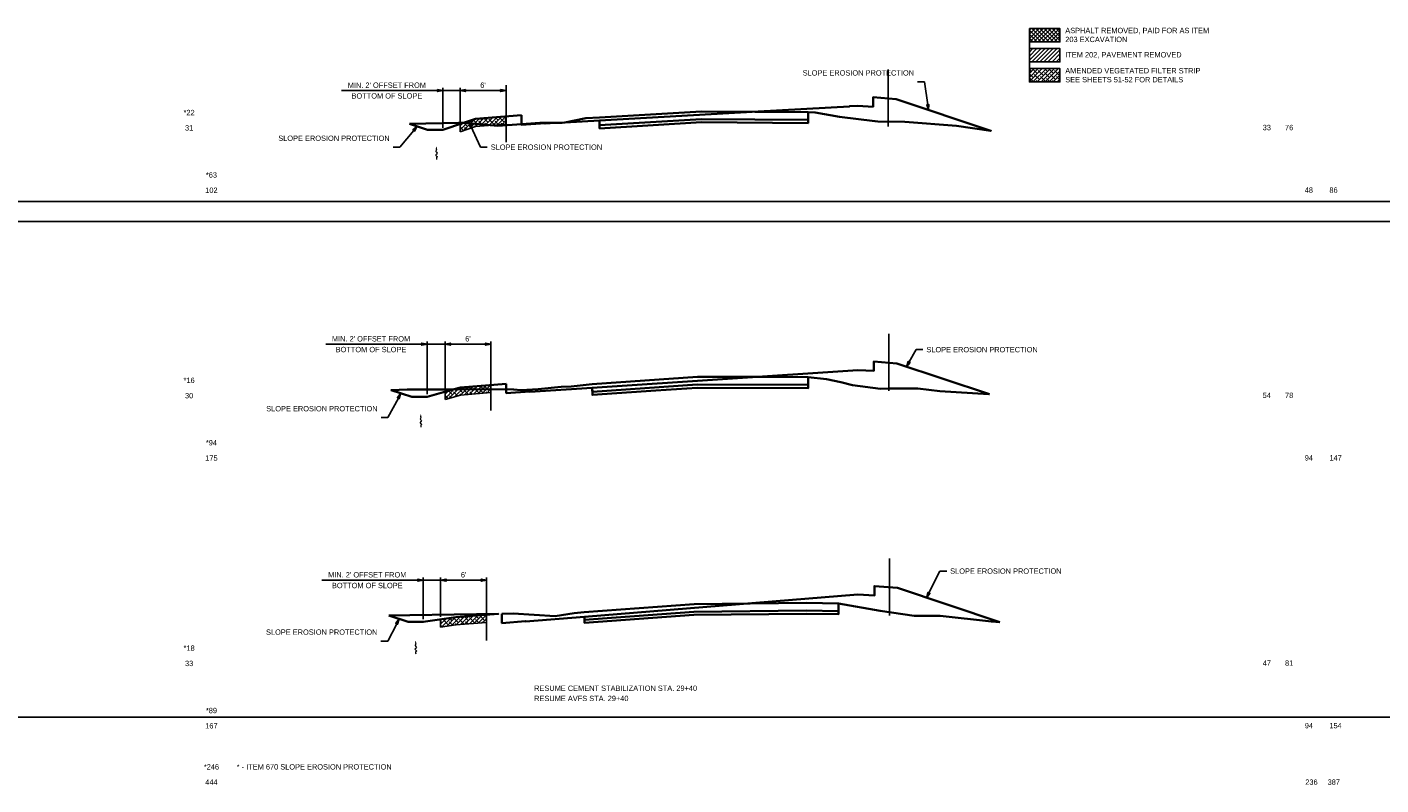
# Model space of a CAD drawing. Header units: feet. Extents: x 2296963 to 2300087, y 574586 to 575596.
# Tile 7 of 9: x 2298907 to 2299084, y 574600 to 574699. Entities that reach past the tile are written whole.
import ezdxf
from ezdxf import colors
from ezdxf.entities.mleader import LeaderData, LeaderLine
from ezdxf.enums import TextEntityAlignment as Align
from ezdxf.math import Vec2, Vec3

# ---------------------------------------------------------------- set-up
doc = ezdxf.new("R2010")
doc.units = ezdxf.units.FT
doc.header["$LTSCALE"] = 5
doc.header["$MEASUREMENT"] = 0
for name, color, linetype in [('DR_P_Flow_Arrow', 151, 'Continuous'), ('DR_P_Text', 7, 'Continuous'), ('SH_Text', 7, 'Continuous'), ('XS_P_Annotation', 7, 'Continuous'), ('XS_P_Finished_Grade_Seeded', 3, 'Continuous'), ('XS_P_Undercut', 230, 'Continuous'), ('XS_P_Undercut2', 230, 'Continuous')]:
    doc.layers.add(name, color=color, linetype=linetype)
doc.layers.add('SC_Scratch1', color=7, linetype='Continuous', plot=False)
doc.layers.add('VL_Cut_Volume', color=3, linetype='Continuous', lineweight=35, true_color=0x00ff00, plot=False)
doc.layers.add('VL_Fill_Volume', color=5, linetype='Continuous', lineweight=35, true_color=0x0000ff, plot=False)
doc.styles.add('Slanted-Normal', font='font31.shx', dxfattribs={"height": 0.14})
doc.dimstyles.new('Dec-0  Slanted', dxfattribs={"dimtxt": 0.14, "dimasz": 0.14, "dimexe": 0.07, "dimexo": 0.07, "dimgap": 0.07, "dimtad": 1, "dimdec": 0, "dimzin": 3, "dimdsep": 46, "dimtxsty": 'Slanted-Normal', "dimblk": 'Dim1', "dimcen": 0, "dimclrd": 95, "dimclre": 95, "dimclrt": 7, "dimaunit": 1, "dimadec": 5, "dimazin": 3, "dimtfac": 1, "dimtdec": 0, "dimtmove": 1, "dimatfit": 0, "dimldrblk": 'Dim1', "dimfxl": 1, "dimtolj": 1, "dimtzin": 0, "dimlwd": -1, "dimlwe": -1, "dimarcsym": 0})

# ---------------------------------------------------------------- blocks, each defined once
blk = doc.blocks.new('DFL-P')
at = {"layer": 'DR_P_Flow_Arrow', "color": 151, "linetype": 'Continuous', "lineweight": 13}
blk.add_open_spline([(-0.08, 0), (-0.081, 0), (-0.082, 0), (-0.083, 0), (-0.094, 0), (-0.105, 0.005), (-0.116, 0.008), (-0.123, 0.01), (-0.131, 0.013), (-0.137, 0.015), (-0.152, 0.02), (-0.165, -0.02), (-0.179, -0.022), (-0.195, -0.023), (-0.212, 0.018), (-0.228, 0.019), (-0.245, 0.021), (-0.266, -0.028), (-0.284, -0.022), (-0.29, -0.02), (-0.287, 0.001), (-0.295, 0.001), (-0.313, 0), (-0.332, 0), (-0.35, 0)], degree=3, knots=[0, 0, 0, 0, 0.009646, 0.009646, 0.009646, 0.112481, 0.112481, 0.112481, 0.179673, 0.179673, 0.179673, 0.350625, 0.350625, 0.350625, 0.544565, 0.544565, 0.544565, 0.756426, 0.756426, 0.756426, 0.832712, 0.832712, 0.832712, 1, 1, 1, 1], dxfattribs=at)
at = {"layer": 'DR_P_Flow_Arrow', "color": 151, "linetype": 'Continuous', "lineweight": 0, "extrusion": (0, 0, -1)}
blk.add_solid([(0.08, 0.021), (0, 0), (0.08, -0.021)], dxfattribs=at)
blk = doc.blocks.new('Dim1')
h = blk.add_hatch(color=4)
h.dxf.hatch_style = 1
h.paths.add_polyline_path([(0, 0), (-1, -0.2), (-1, 0.2)])
at = {"color": 4}
blk.add_lwpolyline([(0, 0), (-1, -0.2), (-1, 0.2), (0, 0)], dxfattribs=at)
blk = doc.blocks.new('*D962')
at = {"layer": 'Defpoints', "color": 0, "transparency": 16777216}
for p in [(2298960.73, 574626.62), (2298960.73, 574621.49), (2298966.73, 574621.89)]:
    blk.add_point(p, dxfattribs=at)
at = {"layer": 'SH_Text', "color": 95, "linetype": 'Continuous', "transparency": 16777216}
for p, q in [((2298960.73, 574621.84), (2298960.73, 574626.97)), ((2298966.03, 574626.62), (2298961.43, 574626.62)), ((2298966.73, 574622.24), (2298966.73, 574626.97))]:
    blk.add_line(p, q, dxfattribs=at)
at = {"layer": 'SH_Text', "color": 95, "transparency": 16777216, "xscale": 0.7000000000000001, "yscale": 0.7000000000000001, "zscale": 0.7000000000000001, "rotation": 180}
blk.add_blockref('Dim1', (2298960.73, 574626.62), dxfattribs=at)
at = {"layer": 'SH_Text', "color": 95, "transparency": 16777216, "xscale": 0.7000000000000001, "yscale": 0.7000000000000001, "zscale": 0.7000000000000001}
blk.add_blockref('Dim1', (2298966.73, 574626.62), dxfattribs=at)
at = {"layer": 'SH_Text', "color": 7, "transparency": 16777216, "insert": (2298963.73, 574627.32), "char_height": 0.7, "attachment_point": 5, "style": 'Slanted-Normal'}
blk.add_mtext("\\A1;6'", dxfattribs=at)
blk = doc.blocks.new('*D963')
at = {"layer": 'Defpoints', "color": 0, "transparency": 16777216}
for p in [(2298961.3, 574657.46), (2298961.3, 574651.24), (2298967.3, 574652.14)]:
    blk.add_point(p, dxfattribs=at)
at = {"layer": 'SH_Text', "color": 95, "linetype": 'Continuous', "transparency": 16777216}
for p, q in [((2298961.3, 574651.59), (2298961.3, 574657.81)), ((2298966.6, 574657.46), (2298962, 574657.46)), ((2298967.3, 574652.49), (2298967.3, 574657.81))]:
    blk.add_line(p, q, dxfattribs=at)
at = {"layer": 'SH_Text', "color": 95, "transparency": 16777216, "xscale": 0.7000000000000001, "yscale": 0.7000000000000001, "zscale": 0.7000000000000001, "rotation": 180}
blk.add_blockref('Dim1', (2298961.3, 574657.46), dxfattribs=at)
at = {"layer": 'SH_Text', "color": 95, "transparency": 16777216, "xscale": 0.7000000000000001, "yscale": 0.7000000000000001, "zscale": 0.7000000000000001}
blk.add_blockref('Dim1', (2298967.3, 574657.46), dxfattribs=at)
at = {"layer": 'SH_Text', "color": 7, "transparency": 16777216, "insert": (2298964.3, 574658.16), "char_height": 0.7, "attachment_point": 5, "style": 'Slanted-Normal'}
blk.add_mtext("\\A1;6'", dxfattribs=at)
blk = doc.blocks.new('*D964')
at = {"layer": 'Defpoints', "color": 0, "transparency": 16777216}
for p in [(2298963.27, 574690.61), (2298963.27, 574685.4), (2298969.27, 574685.88)]:
    blk.add_point(p, dxfattribs=at)
at = {"layer": 'SH_Text', "color": 95, "linetype": 'Continuous', "transparency": 16777216}
for p, q in [((2298963.27, 574685.75), (2298963.27, 574690.96)), ((2298968.57, 574690.61), (2298963.97, 574690.61)), ((2298969.27, 574686.23), (2298969.27, 574690.96))]:
    blk.add_line(p, q, dxfattribs=at)
at = {"layer": 'SH_Text', "color": 95, "transparency": 16777216, "xscale": 0.7000000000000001, "yscale": 0.7000000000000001, "zscale": 0.7000000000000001, "rotation": 180}
blk.add_blockref('Dim1', (2298963.27, 574690.61), dxfattribs=at)
at = {"layer": 'SH_Text', "color": 95, "transparency": 16777216, "xscale": 0.7000000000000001, "yscale": 0.7000000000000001, "zscale": 0.7000000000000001}
blk.add_blockref('Dim1', (2298969.27, 574690.61), dxfattribs=at)
at = {"layer": 'SH_Text', "color": 7, "transparency": 16777216, "insert": (2298966.27, 574691.31), "char_height": 0.7, "attachment_point": 5, "style": 'Slanted-Normal'}
blk.add_mtext("\\A1;6'", dxfattribs=at)
blk = doc.blocks.new('*D981')
at = {"layer": 'Defpoints', "color": 0, "transparency": 16777216}
for p in [(2298958.46, 574626.62), (2298958.46, 574621.16), (2298960.73, 574621.49)]:
    blk.add_point(p, dxfattribs=at)
at = {"layer": 'SH_Text', "color": 95, "linetype": 'Continuous', "transparency": 16777216}
for p, q in [((2298957.76, 574626.62), (2298945.22, 574626.62)), ((2298958.46, 574621.51), (2298958.46, 574626.97)), ((2298960.73, 574626.62), (2298958.46, 574626.62)), ((2298960.73, 574621.84), (2298960.73, 574626.97)), ((2298961.43, 574626.62), (2298962.13, 574626.62))]:
    blk.add_line(p, q, dxfattribs=at)
at = {"layer": 'SH_Text', "color": 95, "transparency": 16777216, "xscale": 0.7000000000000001, "yscale": 0.7000000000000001, "zscale": 0.7000000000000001}
blk.add_blockref('Dim1', (2298958.46, 574626.62), dxfattribs=at)
at = {"layer": 'SH_Text', "color": 95, "transparency": 16777216, "xscale": 0.7000000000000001, "yscale": 0.7000000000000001, "zscale": 0.7000000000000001, "rotation": 180}
blk.add_blockref('Dim1', (2298960.73, 574626.62), dxfattribs=at)
at = {"layer": 'SH_Text', "color": 7, "transparency": 16777216, "char_height": 0.7, "width": 11.3973, "attachment_point": 5, "style": 'Slanted-Normal'}
for s, insert in [("\\A1;MIN. 2' OFFSET FROM", (2298951.14, 574627.32)), ('\\A1;BOTTOM OF SLOPE', (2298951.14, 574625.92))]:
    blk.add_mtext(s, dxfattribs=dict(at, insert=insert))
blk = doc.blocks.new('*D982')
at = {"layer": 'Defpoints', "color": 0, "transparency": 16777216}
for p in [(2298958.95, 574657.46), (2298961.3, 574651.24), (2298958.95, 574650.57)]:
    blk.add_point(p, dxfattribs=at)
at = {"layer": 'SH_Text', "color": 95, "linetype": 'Continuous', "transparency": 16777216}
for p, q in [((2298958.25, 574657.46), (2298945.71, 574657.46)), ((2298958.95, 574650.92), (2298958.95, 574657.81)), ((2298961.3, 574657.46), (2298958.95, 574657.46)), ((2298961.3, 574651.59), (2298961.3, 574657.81)), ((2298962, 574657.46), (2298962.7, 574657.46))]:
    blk.add_line(p, q, dxfattribs=at)
at = {"layer": 'SH_Text', "color": 95, "transparency": 16777216, "xscale": 0.7000000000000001, "yscale": 0.7000000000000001, "zscale": 0.7000000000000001}
blk.add_blockref('Dim1', (2298958.95, 574657.46), dxfattribs=at)
at = {"layer": 'SH_Text', "color": 95, "transparency": 16777216, "xscale": 0.7000000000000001, "yscale": 0.7000000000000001, "zscale": 0.7000000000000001, "rotation": 180}
blk.add_blockref('Dim1', (2298961.3, 574657.46), dxfattribs=at)
at = {"layer": 'SH_Text', "color": 7, "transparency": 16777216, "char_height": 0.7, "width": 11.3973, "attachment_point": 5, "style": 'Slanted-Normal'}
for s, insert in [("\\A1;MIN. 2' OFFSET FROM", (2298951.63, 574658.16)), ('\\A1;BOTTOM OF SLOPE', (2298951.63, 574656.76))]:
    blk.add_mtext(s, dxfattribs=dict(at, insert=insert))
blk = doc.blocks.new('*D983')
at = {"layer": 'Defpoints', "color": 0, "transparency": 16777216}
for p in [(2298961.02, 574690.61), (2298961.02, 574685.39), (2298963.26, 574685.48)]:
    blk.add_point(p, dxfattribs=at)
at = {"layer": 'SH_Text', "color": 95, "linetype": 'Continuous', "transparency": 16777216}
for p, q in [((2298960.32, 574690.61), (2298947.78, 574690.61)), ((2298961.02, 574685.74), (2298961.02, 574690.96)), ((2298963.26, 574690.61), (2298961.02, 574690.61)), ((2298963.26, 574685.83), (2298963.26, 574690.96)), ((2298963.96, 574690.61), (2298964.66, 574690.61))]:
    blk.add_line(p, q, dxfattribs=at)
at = {"layer": 'SH_Text', "color": 95, "transparency": 16777216, "xscale": 0.7000000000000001, "yscale": 0.7000000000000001, "zscale": 0.7000000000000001}
blk.add_blockref('Dim1', (2298961.02, 574690.61), dxfattribs=at)
at = {"layer": 'SH_Text', "color": 95, "transparency": 16777216, "xscale": 0.7000000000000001, "yscale": 0.7000000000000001, "zscale": 0.7000000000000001, "rotation": 180}
blk.add_blockref('Dim1', (2298963.26, 574690.61), dxfattribs=at)
at = {"layer": 'SH_Text', "color": 7, "transparency": 16777216, "char_height": 0.7, "width": 11.3973, "attachment_point": 5, "style": 'Slanted-Normal'}
for s, insert in [("\\A1;MIN. 2' OFFSET FROM", (2298953.7, 574691.31)), ('\\A1;BOTTOM OF SLOPE', (2298953.7, 574689.91))]:
    blk.add_mtext(s, dxfattribs=dict(at, insert=insert))

msp = doc.modelspace()

# ---------------------------------------------------------------- hatches: boundary and pattern name
at = {"layer": 'XS_P_Finished_Grade_Seeded'}
h = msp.add_hatch(dxfattribs=at)
h.set_pattern_fill('ANSI38', color=256, scale=3)
h.set_pattern_definition([(45, (524.99897, 25.5655), (-0.265165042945, 0.265165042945), []), (135, (524.99897, 25.5655), (-0.795495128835, 0.265165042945), [0.9375, -0.5625])])
h.paths.add_polyline_path([(2299041.664, 574693.49), (2299037.664, 574693.49), (2299037.664, 574691.74), (2299041.664, 574691.74)])
h = msp.add_hatch(dxfattribs=at)
h.set_pattern_fill('ANSI38', color=256, scale=3)
h.set_pattern_definition([(45, (869.77812, -8.6539), (-0.265165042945, 0.265165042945), []), (135, (869.77812, -8.6539), (-0.795495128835, 0.265165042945), [0.9375, -0.5625])])
h.paths.add_polyline_path([(2298963.266, 574685.233), (2298965.268, 574685.904), (2298969.267, 574686.224), (2298969.267, 574687.224), (2298965.268, 574686.904), (2298963.266, 574686.233)])
h = msp.add_hatch(dxfattribs=at)
h.set_pattern_fill('ANSI38', color=256, scale=3)
h.set_pattern_definition([(45, (867.815, -43.7403), (-0.265165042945, 0.265165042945), []), (135, (867.815, -43.7403), (-0.795495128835, 0.265165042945), [0.9375, -0.5625])])
h.paths.add_polyline_path([(2298961.3, 574650.245), (2298963.305, 574650.818), (2298967.304, 574651.138), (2298967.304, 574652.138), (2298963.305, 574651.818), (2298961.3, 574651.245)])
h = msp.add_hatch(dxfattribs=at)
h.set_pattern_fill('ANSI38', color=256, scale=3)
h.set_pattern_definition([(45, (867.2427, -73.78657), (-0.265165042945, 0.265165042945), []), (135, (867.2427, -73.78657), (-0.795495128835, 0.265165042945), [0.9375, -0.5625])])
h.paths.add_polyline_path([(2298960.727, 574620.485), (2298962.733, 574620.772), (2298966.732, 574621.092), (2298966.732, 574622.092), (2298962.733, 574621.772), (2298960.727, 574621.485)])
at = {"layer": 'XS_P_Undercut'}
h = msp.add_hatch(dxfattribs=at)
h.set_pattern_fill('ANSI37', color=256, scale=3)
h.set_pattern_definition([(45, (1045.01764, -6.69204), (-0.265165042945, 0.265165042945), []), (135, (1045.01764, -6.69204), (-0.265165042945, -0.265165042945), [])])
h.paths.add_polyline_path([(2299041.664, 574698.709), (2299037.664, 574698.709), (2299037.664, 574696.959), (2299041.664, 574696.959)])
at = {"layer": 'XS_P_Undercut2'}
h = msp.add_hatch(dxfattribs=at)
h.set_pattern_fill('ANSI31', color=256, scale=3)
h.set_pattern_definition([(45, (1049.99793, -0.32678), (-0.265165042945, 0.265165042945), [])])
h.paths.add_polyline_path([(2299041.664, 574696.1), (2299037.664, 574696.1), (2299037.664, 574694.35), (2299041.664, 574694.35)])

# ---------------------------------------------------------------- linework, layer by layer
at = {"layer": 'SC_Scratch1', "flags": 128}
for points in [[(2299037.664, 574696.1), (2299037.664, 574696.959)], [(2299037.664, 574693.49), (2299037.664, 574694.35)], [(2299019.221, 574685.899), (2299019.221, 574693.352)], [(2298969.284, 574683.873), (2298969.284, 574691.326)], [(2299911.811, 574676.1), (2297852.707, 574676.1)], [(2299911.811, 574673.49), (2297852.707, 574673.49)], [(2299019.31, 574651.357), (2299019.31, 574658.811)], [(2298967.307, 574648.785), (2298967.307, 574656.238)], [(2299019.397, 574622.003), (2299019.397, 574629.456)], [(2298966.733, 574618.739), (2298966.733, 574626.192)], [(2300086.81, 574608.709), (2298027.706, 574608.709)]]:
    msp.add_lwpolyline(points, dxfattribs=at)
at = {"layer": 'SH_Text', "flags": 128}
for points in [[(2299037.664, 574698.709), (2299041.664, 574698.709), (2299041.664, 574696.959), (2299037.664, 574696.959)], [(2299037.664, 574696.1), (2299041.664, 574696.1), (2299041.664, 574694.35), (2299037.664, 574694.35)], [(2299037.664, 574693.49), (2299041.664, 574693.49), (2299041.664, 574691.74), (2299037.664, 574691.74)]]:
    msp.add_lwpolyline(points, close=True, dxfattribs=at)
at = {"layer": 'VL_Cut_Volume', "flags": 128}
for points in [[(2298975.696, 574686.378), (2298976.571, 574686.376), (2298976.964, 574686.449)], [(2298981.494, 574687.08), (2298979.712, 574686.983), (2298976.964, 574686.449), (2298981.497, 574686.702), (2298981.504, 574686.08), (2298994.82, 574686.882), (2299008.755, 574686.78), (2299008.765, 574687.78), (2298994.827, 574687.883)], [(2298956.664, 574686.274), (2298959.026, 574685.486), (2298961.026, 574685.486), (2298963.696, 574686.376), (2298963.053, 574686.384)], [(2298971.285, 574686.216), (2298973.69, 574686.383), (2298975.696, 574686.378), (2298974.385, 574686.305), (2298974.385, 574686.338), (2298971.285, 574686.152)], [(2298969.307, 574651.565), (2298969.307, 574651.064), (2298972.395, 574651.267), (2298972.395, 574651.231), (2298980.549, 574651.767), (2298980.554, 574651.258), (2298994.27, 574652.191), (2299008.761, 574652.151), (2299008.771, 574653.151), (2299002.115, 574653.187), (2298994.275, 574653.191), (2298980.544, 574652.258), (2298977.785, 574651.953), (2298976.489, 574651.889), (2298973.479, 574651.601), (2298971.271, 574651.441), (2298970.257, 574651.553)], [(2298962.312, 574651.534), (2298958.952, 574650.574), (2298956.952, 574650.574), (2298954.266, 574651.469), (2298956.367, 574651.544)], [(2298968.733, 574622.223), (2298968.734, 574621.018), (2298971.817, 574621.264), (2298971.817, 574621.228), (2298979.528, 574621.844), (2298979.532, 574621.441), (2298983.646, 574621.759), (2298993.827, 574622.501), (2299008.508, 574622.647), (2299012.718, 574622.583), (2299012.729, 574623.583), (2299008.551, 574623.647), (2298993.873, 574623.504), (2298979.484, 574622.438), (2298978.166, 574622.307), (2298975.683, 574621.924), (2298970.219, 574622.247)], [(2298953.953, 574621.999), (2298956.464, 574621.162), (2298958.464, 574621.162), (2298962.734, 574621.772), (2298968.281, 574622.216), (2298956.694, 574622.031)]]:
    msp.add_lwpolyline(points, close=True, dxfattribs=at)
at = {"layer": 'VL_Fill_Volume', "flags": 128}
for points in [[(2299008.765, 574687.78), (2299009.656, 574687.734), (2299012.834, 574687.188), (2299017.48, 574686.624), (2299017.854, 574686.572), (2299021.408, 574686.505), (2299028.125, 574685.995), (2299032.63, 574685.365), (2299020.234, 574689.498), (2299017.234, 574689.738), (2299017.234, 574688.504), (2299015.234, 574688.624), (2299014.15, 574688.563), (2299014.15, 574688.526), (2299002.234, 574687.859), (2298981.497, 574686.702), (2298981.504, 574685.663), (2298994.82, 574686.465), (2299008.755, 574686.364)], [(2298971.284, 574687.386), (2298971.284, 574686.216), (2298968.207, 574686.001), (2298963.696, 574686.376), (2298965.268, 574686.904)], [(2299032.456, 574650.912), (2299020.323, 574654.956), (2299017.324, 574655.196), (2299017.323, 574653.962), (2299015.234, 574654.087), (2298980.549, 574651.765), (2298980.554, 574650.841), (2298988.867, 574651.406), (2298994.27, 574651.774), (2299008.761, 574651.734), (2299008.771, 574653.151), (2299011.149, 574652.889), (2299013.016, 574652.505), (2299014.556, 574652.12), (2299018.213, 574651.615), (2299019.311, 574651.68), (2299023.082, 574651.663), (2299025.974, 574651.329), (2299032.346, 574650.92)], [(2298969.307, 574652.298), (2298969.307, 574651.565), (2298962.312, 574651.534), (2298963.307, 574651.818)], [(2299033.796, 574621.139), (2299020.41, 574625.601), (2299017.41, 574625.841), (2299017.41, 574624.607), (2299015.234, 574624.738), (2298979.528, 574621.844), (2298979.532, 574621.025), (2298993.827, 574622.084), (2299008.508, 574622.23), (2299012.718, 574622.166), (2299012.718, 574623.583), (2299018.145, 574622.602), (2299022.623, 574621.973), (2299026.022, 574621.941), (2299032.709, 574621.206)]]:
    msp.add_lwpolyline(points, close=True, dxfattribs=at)
at = {"layer": 'XS_P_Finished_Grade_Seeded', "flags": 128}
for points in [[(2298963.266, 574685.233), (2298965.268, 574685.904), (2298969.267, 574686.224), (2298969.267, 574687.224), (2298965.268, 574686.904), (2298963.266, 574686.233)], [(2298961.3, 574650.245), (2298963.305, 574650.818), (2298967.304, 574651.138), (2298967.304, 574652.138), (2298963.305, 574651.818), (2298961.3, 574651.245)], [(2298960.727, 574620.485), (2298962.733, 574620.772), (2298966.732, 574621.092), (2298966.732, 574622.092), (2298962.733, 574621.772), (2298960.727, 574621.485)]]:
    msp.add_lwpolyline(points, close=True, dxfattribs=at)

# ---------------------------------------------------------------- block references
at = {"layer": 'DR_P_Text', "xscale": 5, "yscale": 5, "zscale": 5, "rotation": 90}
for p in [(2298960.175, 574683.336), (2298958.132, 574648.368), (2298957.464, 574618.75)]:
    msp.add_blockref('DFL-P', p, dxfattribs=at)

# ---------------------------------------------------------------- texts
at = {"layer": 'SH_Text', "style": 'Slanted-Normal'}
for s, p in [('48', (2299073.646, 574677.259)), ('86', (2299076.872, 574677.259)), ('94', (2299073.652, 574642.259)), ('147', (2299076.881, 574642.259)), ('94', (2299073.655, 574607.259)), ('154', (2299076.867, 574607.259))]:
    msp.add_text(s, height=0.7, dxfattribs=at).set_placement(p)
at = {"layer": 'SH_Text', "char_height": 0.7, "attachment_point": 4, "style": 'Slanted-Normal'}
for s, insert, width in [('ASPHALT REMOVED, PAID FOR AS ITEM 203 EXCAVATION', (2299042.354, 574697.873), 18.5), ('ITEM 202, PAVEMENT REMOVED', (2299042.354, 574695.225), 18.26421), ('AMENDED VEGETATED FILTER STRIP\\PSEE SHEETS 51-52 FOR DETAILS', (2299042.354, 574692.615), 18.26421)]:
    msp.add_mtext(s, dxfattribs=dict(at, insert=insert, width=width))
at = {"layer": 'SH_Text', "linetype": 'ByBlock', "char_height": 0.7, "attachment_point": 5, "style": 'Slanted-Normal'}
for s, insert in [('33', (2299068.692, 574685.776)), ('76', (2299071.608, 574685.776)), ('54', (2299068.692, 574650.776)), ('78', (2299071.608, 574650.776)), ('47', (2299068.692, 574615.776)), ('81', (2299071.608, 574615.776))]:
    msp.add_mtext(s, dxfattribs=dict(at, insert=insert))
at = {"layer": 'XS_P_Annotation', "style": 'Slanted-Normal'}
for s, p in [('*22', (2298927.859, 574687.739)), ('31', (2298927.859, 574685.739)), ('*63', (2298930.775, 574679.586)), ('102', (2298930.775, 574677.586)), ('*16', (2298927.859, 574652.739)), ('30', (2298927.859, 574650.739)), ('*94', (2298930.775, 574644.586)), ('175', (2298930.775, 574642.586)), ('*18', (2298927.859, 574617.739)), ('33', (2298927.859, 574615.739)), ('*89', (2298930.775, 574609.586)), ('167', (2298930.775, 574607.586)), ('*246', (2298930.775, 574602.223)), ('444', (2298930.775, 574600.223)), ('236', (2299074.526, 574600.223)), ('387', (2299077.443, 574600.223))]:
    msp.add_text(s, height=0.7, dxfattribs=at).set_placement(p, align=Align.MIDDLE_CENTER)
msp.add_text('* - ITEM 670 SLOPE EROSION PROTECTION', height=0.7, dxfattribs=at).set_placement((2298934.078, 574602.223), align=Align.MIDDLE_LEFT)
at = {"layer": 'XS_P_Annotation', "insert": (2298972.947, 574612.846), "char_height": 0.7, "attachment_point": 1, "line_spacing_factor": 1.14, "style": 'Slanted-Normal'}
msp.add_mtext('RESUME CEMENT STABILIZATION STA. 29+40\\PRESUME AVFS STA. 29+40', dxfattribs=at)

# ---------------------------------------------------------------- dimensions: what is measured, and where the dimension line sits
at = {"layer": 'SH_Text'}
for base, p1, p2, picture, middle in [((2298961.02, 574690.613), (2298963.263, 574685.482), (2298961.02, 574685.392), '*D983', (2298953.7, 574690.613)), ((2298958.952, 574657.46), (2298961.3, 574651.245), (2298958.952, 574650.574), '*D982', (2298951.632, 574657.46)), ((2298958.464, 574626.616), (2298960.727, 574621.485), (2298958.464, 574621.162), '*D981', (2298951.144, 574626.616))]:
    dim = msp.add_linear_dim(base=base, p1=p1, p2=p2, text="MIN. 2' OFFSET FROM\\X BOTTOM OF SLOPE", dimstyle='Dec-0  Slanted', override={"dimpost": "'", "dimtfac": 0.7}, dxfattribs=at)
    dim.commit()
    dim.dimension.update_dxf_attribs({"geometry": picture, "text_midpoint": middle})
for base, p1, p2, picture, middle in [((2298963.266, 574690.613), (2298969.267, 574685.882), (2298963.266, 574685.402), '*D964', (2298966.267, 574691.313)), ((2298961.3, 574657.46), (2298967.304, 574652.138), (2298961.3, 574651.245), '*D963', (2298964.302, 574658.16)), ((2298960.727, 574626.616), (2298966.732, 574621.885), (2298960.727, 574621.485), '*D962', (2298963.73, 574627.316))]:
    dim = msp.add_linear_dim(base=base, p1=p1, p2=p2, dimstyle='Dec-0  Slanted', override={"dimpost": "'", "dimtfac": 0.7}, dxfattribs=at)
    dim.commit()
    dim.dimension.update_dxf_attribs({"geometry": picture, "text_midpoint": middle})

# ---------------------------------------------------------------- leaders
at = {"layer": 'XS_P_Annotation'}
ml = msp.add_multileader_mtext('Standard', dxfattribs=at)
ml.set_content('SLOPE EROSION PROTECTION', color=256, style='Slanted-Normal')
ml.set_leader_properties()
ml.set_arrow_properties(name='Dim1')
ml.build(insert=Vec2(0, 0))
ml.multileader.update_dxf_attribs({"text_right_attachment_type": 3, "dogleg_length": 0.18, "arrow_head_size": 0.7, "scale": 5})
ctx = ml.context
ctx.base_point, ctx.scale, ctx.char_height, ctx.arrow_head_size, ctx.landing_gap_size, ctx.plane_origin = Vec3(2299014.026, 574692.921), 5, 0.7, 0.7, 0.45, Vec3(2299037.704, 574687.23)
ctx.right_attachment, ctx.text_align_type = 3, 2
notes = []
notes.append((ctx, [(0, (1, 1, 0), (2299023.943, 574691.754), (-1, 0), 0.9, [(0, [(2299024.502, 574688.075)], 0, [])])]))
ctx.mtext.insert, ctx.mtext.width, ctx.mtext.alignment, ctx.mtext.flow_direction = Vec3(2299022.593, 574693.271), 8.47466, 3, 5
ml = msp.add_multileader_mtext('Standard', dxfattribs=at)
ml.set_content('SLOPE EROSION PROTECTION', color=256, style='Slanted-Normal')
ml.set_leader_properties()
ml.set_arrow_properties(name='Dim1')
ml.build(insert=Vec2(0, 0))
ml.multileader.update_dxf_attribs({"text_right_attachment_type": 3, "dogleg_length": 0.18, "arrow_head_size": 0.7, "scale": 5})
ctx = ml.context
ctx.base_point, ctx.scale, ctx.char_height, ctx.arrow_head_size, ctx.landing_gap_size, ctx.plane_origin = Vec3(2298966.828, 574683.213), 5, 0.7, 0.7, 0.45, Vec3(2298978.283, 574677.291)
ctx.right_attachment = 3
notes.append((ctx, [(1, (1, 1, 0), (2298965.928, 574683.213), (1, 0), 0.9, [(0, [(2298964.372, 574686.602)], 0, [])])]))
ctx.mtext.insert, ctx.mtext.width, ctx.mtext.flow_direction = Vec3(2298967.278, 574683.563), 8.47466, 5
ml = msp.add_multileader_mtext('Standard', dxfattribs=at)
ml.set_content('SLOPE EROSION PROTECTION', color=256, style='Slanted-Normal')
ml.set_leader_properties()
ml.set_arrow_properties(name='Dim1')
ml.build(insert=Vec2(0, 0))
ml.multileader.update_dxf_attribs({"text_right_attachment_type": 3, "dogleg_length": 0.18, "arrow_head_size": 0.7, "scale": 5})
ctx = ml.context
ctx.base_point, ctx.scale, ctx.char_height, ctx.arrow_head_size, ctx.landing_gap_size, ctx.plane_origin = Vec3(2298945.499, 574684.377), 5, 0.7, 0.7, 0.45, Vec3(2298958.303, 574678.456)
ctx.right_attachment, ctx.text_align_type = 3, 2
notes.append((ctx, [(0, (1, 1, 0), (2298955.415, 574683.211), (-1, 0), 0.9, [(0, [(2298957.663, 574685.941)], 0, [])])]))
ctx.mtext.insert, ctx.mtext.width, ctx.mtext.alignment, ctx.mtext.flow_direction = Vec3(2298954.065, 574684.727), 8.47466, 3, 5
ml = msp.add_multileader_mtext('Standard', dxfattribs=at)
ml.set_content('SLOPE EROSION PROTECTION', color=256, style='Slanted-Normal')
ml.set_leader_properties()
ml.set_arrow_properties(name='Dim1')
ml.build(insert=Vec2(0, 0))
ml.multileader.update_dxf_attribs({"text_right_attachment_type": 3, "dogleg_length": 0.18, "arrow_head_size": 0.7, "scale": 5})
ctx = ml.context
ctx.base_point, ctx.scale, ctx.char_height, ctx.arrow_head_size, ctx.landing_gap_size, ctx.plane_origin = Vec3(2299023.755, 574656.751), 5, 0.7, 0.7, 0.45, Vec3(2299034.312, 574652.431)
ctx.right_attachment = 3
notes.append((ctx, [(1, (1, 1, 0), (2299022.855, 574656.751), (1, 0), 0.9, [(0, [(2299021.621, 574654.524)], 0, [])])]))
ctx.mtext.insert, ctx.mtext.width, ctx.mtext.flow_direction = Vec3(2299024.205, 574657.101), 8.47466, 5
ml = msp.add_multileader_mtext('Standard', dxfattribs=at)
ml.set_content('SLOPE EROSION PROTECTION', color=256, style='Slanted-Normal')
ml.set_leader_properties()
ml.set_arrow_properties(name='Dim1')
ml.build(insert=Vec2(0, 0))
ml.multileader.update_dxf_attribs({"text_right_attachment_type": 3, "dogleg_length": 0.18, "arrow_head_size": 0.7, "scale": 5})
ctx = ml.context
ctx.base_point, ctx.scale, ctx.char_height, ctx.arrow_head_size, ctx.landing_gap_size, ctx.plane_origin = Vec3(2298943.923, 574649.035), 5, 0.7, 0.7, 0.45, Vec3(2298956.727, 574643.113)
ctx.right_attachment, ctx.text_align_type = 3, 2
notes.append((ctx, [(0, (1, 1, 0), (2298953.839, 574647.868), (-1, 0), 0.9, [(0, [(2298955.528, 574651.048)], 0, [])])]))
ctx.mtext.insert, ctx.mtext.width, ctx.mtext.alignment, ctx.mtext.flow_direction = Vec3(2298952.489, 574649.385), 8.47466, 3, 5
ml = msp.add_multileader_mtext('Standard', dxfattribs=at)
ml.set_content('SLOPE EROSION PROTECTION', color=256, style='Slanted-Normal')
ml.set_leader_properties()
ml.set_arrow_properties(name='Dim1')
ml.build(insert=Vec2(0, 0))
ml.multileader.update_dxf_attribs({"text_right_attachment_type": 3, "dogleg_length": 0.18, "arrow_head_size": 0.7, "scale": 5})
ctx = ml.context
ctx.base_point, ctx.scale, ctx.char_height, ctx.arrow_head_size, ctx.landing_gap_size, ctx.plane_origin = Vec3(2299026.864, 574627.806), 5, 0.7, 0.7, 0.45, Vec3(2299037.421, 574623.486)
ctx.right_attachment = 3
notes.append((ctx, [(1, (1, 1, 0), (2299025.964, 574627.806), (1, 0), 0.9, [(0, [(2299024.22, 574624.331)], 0, [])])]))
ctx.mtext.insert, ctx.mtext.width, ctx.mtext.flow_direction = Vec3(2299027.314, 574628.156), 8.47466, 5
ml = msp.add_multileader_mtext('Standard', dxfattribs=at)
ml.set_content('SLOPE EROSION PROTECTION', color=256, style='Slanted-Normal')
ml.set_leader_properties()
ml.set_arrow_properties(name='Dim1')
ml.build(insert=Vec2(0, 0))
ml.multileader.update_dxf_attribs({"text_right_attachment_type": 3, "dogleg_length": 0.18, "arrow_head_size": 0.7, "scale": 5})
ctx = ml.context
ctx.base_point, ctx.scale, ctx.char_height, ctx.arrow_head_size, ctx.landing_gap_size, ctx.plane_origin = Vec3(2298943.902, 574619.831), 5, 0.7, 0.7, 0.45, Vec3(2298956.706, 574613.909)
ctx.right_attachment, ctx.text_align_type = 3, 2
notes.append((ctx, [(0, (1, 1, 0), (2298953.818, 574618.664), (-1, 0), 0.9, [(0, [(2298955.302, 574621.549)], 0, [])])]))
ctx.mtext.insert, ctx.mtext.width, ctx.mtext.alignment, ctx.mtext.flow_direction = Vec3(2298952.468, 574620.181), 8.47466, 3, 5
for ctx, leaders in notes:
    for number, flags, end, landing, length, lines in leaders:
        leader = LeaderData()
        leader.index, (leader.has_last_leader_line, leader.has_dogleg_vector, leader.attachment_direction) = number, flags
        leader.last_leader_point, leader.dogleg_vector, leader.dogleg_length = Vec3(end), Vec3(landing), length
        for number, points, colour, breaks in lines:
            line = LeaderLine()
            line.index, line.vertices, line.color, line.breaks = number, Vec3.list(points), colors.encode_raw_color(colour), breaks
            leader.lines.append(line)
        ctx.leaders.append(leader)

doc.saveas('drawing.dxf')
